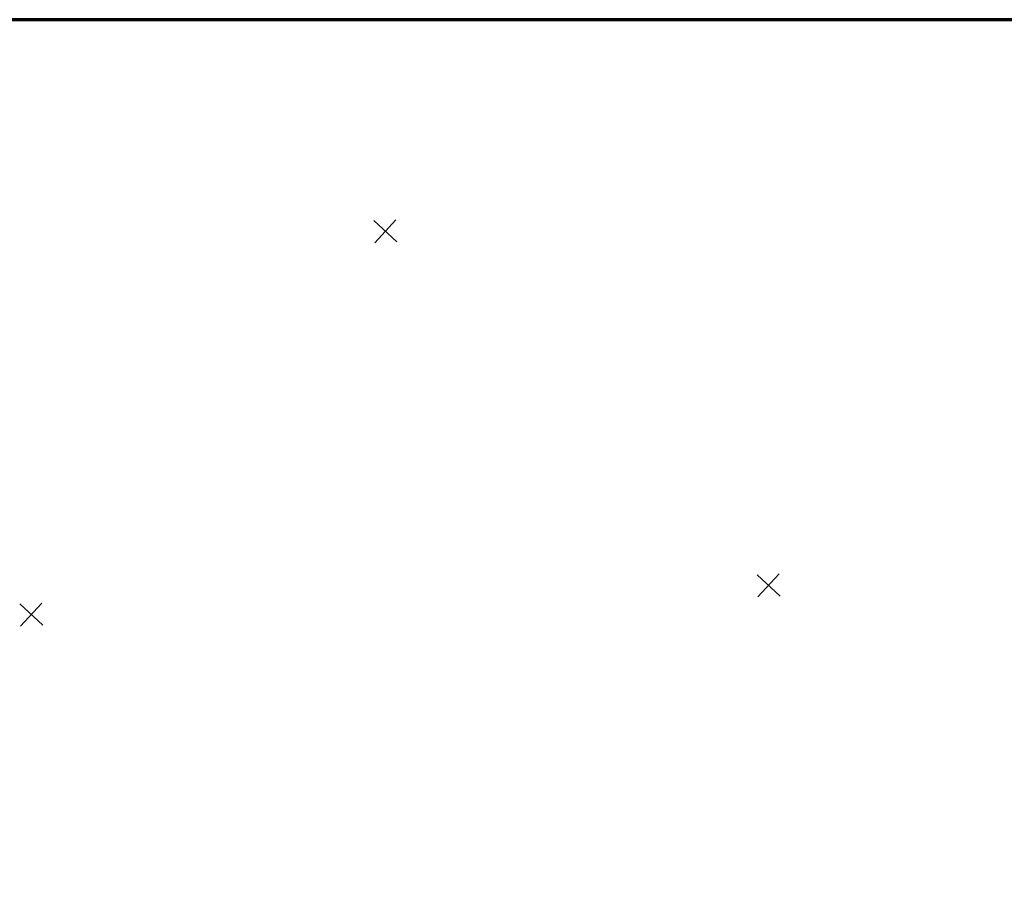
# Model space of a CAD drawing. Header units: millimetres. Extents: x -10 to 1169, y 1 to 1686.
# Tile 115 of 224: x 791 to 886, y 557 to 641. Entities that reach past the tile are written whole.
import ezdxf

# ---------------------------------------------------------------- set-up
doc = ezdxf.new("R2010")
doc.units = ezdxf.units.MM
doc.layers.add('COORDS', color=7, linetype='Continuous')
doc.layers.add('Листы', color=7, linetype='Continuous')

msp = doc.modelspace()

# ---------------------------------------------------------------- linework, layer by layer
at = {"layer": 'COORDS', "lineweight": -2}
for p, q in [((827.50293, 619.60723), (825.29957, 621.6432)), ((825.38327, 619.52353), (827.41924, 621.72689)), ((862.10598, 585.59063), (864.14196, 587.79399)), ((864.22565, 585.67432), (862.02229, 587.7103)), ((791.45036, 582.80081), (793.48634, 585.00418)), ((793.57003, 582.88451), (791.36667, 584.92048))]:
    msp.add_line(p, q, dxfattribs=at)
at = {"layer": 'Листы', "lineweight": 70, "ltscale": 200}
msp.add_lwpolyline([(1155.72418, 640.88588), (190.70556, 640.88588), (190.70556, 355.00582), (1155.72418, 355.00582)], close=True, dxfattribs=at)

doc.saveas('drawing.dxf')
